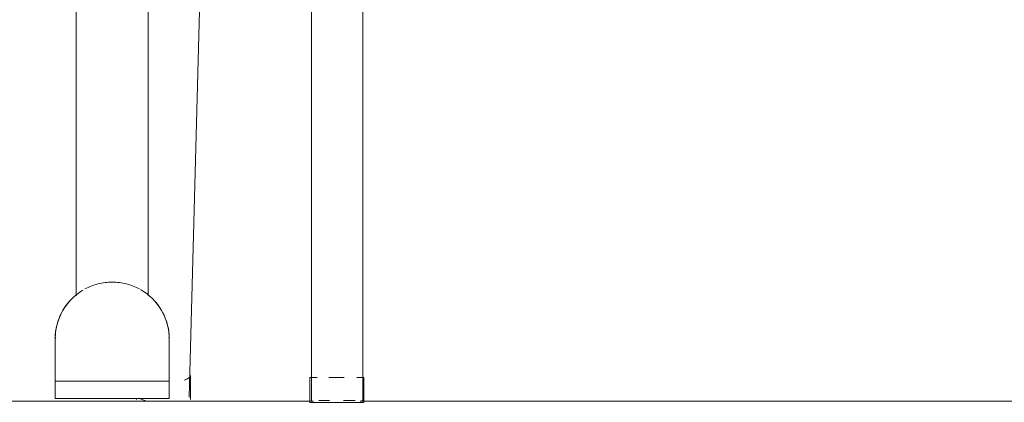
# Model space of a CAD drawing. Header units: metres. Extents: x 3.7 to 90.5, y -1.7 to 14.3.
# Tile 78 of 172: x 37.361 to 37.758, y 3.019 to 3.174. Entities that reach past the tile are written whole.
import ezdxf

# ---------------------------------------------------------------- set-up
doc = ezdxf.new("R2010")
doc.units = ezdxf.units.M
doc.layers.add('A-FLOR', color=7, linetype='Continuous', lineweight=18)
doc.layers.add('I-FURN', color=7, linetype='Continuous', lineweight=18)

# ---------------------------------------------------------------- blocks, each defined once
blk = doc.blocks.new('ConjuntoParaAlunoTamanho6 - CJA06_ConjuntoParaAlunoTamanho6-V7-Corte 1')
at = {"layer": 'I-FURN'}
for p, q in [((37.47889, 3.3982), (37.47889, 3.0202)), ((37.49959, 3.0202), (37.49959, 3.3982)), ((37.38326, 3.06213), (37.38396, 3.06273)), ((37.37562, 3.0312), (37.37562, 3.045)), ((37.37562, 3.045), (37.37562, 3.0312)), ((37.37562, 3.03067), (37.37562, 3.045)), ((37.37562, 3.0309), (37.37562, 3.03892)), ((37.37562, 3.03287), (37.37562, 3.03222)), ((37.4302, 3.02062), (37.4302, 3.03028)), ((37.4783, 3.02947), (37.4783, 3.02)), ((37.50007, 3.02), (37.50007, 3.02947)), ((37.40844, 3.02095), (37.40844, 3.02062))]:
    blk.add_line(p, q, dxfattribs=at)
at = {"layer": 'I-FURN', "flags": 128}
for points in [[(37.38073, 3.05946), (37.38132, 3.06017), (37.38194, 3.06085)], [(37.37562, 3.045), (37.37563, 3.04592), (37.37569, 3.04684), (37.37578, 3.04775), (37.37591, 3.04866), (37.37607, 3.04957), (37.37628, 3.05047), (37.37651, 3.05136), (37.37678, 3.05224), (37.37709, 3.0531), (37.37743, 3.05396), (37.37781, 3.0548), (37.37822, 3.05562)], [(37.37562, 3.03892), (37.37562, 3.04044), (37.37562, 3.04196), (37.37562, 3.04348), (37.37562, 3.045)], [(37.37562, 3.04495), (37.37562, 3.04488), (37.37562, 3.04478), (37.37562, 3.04466), (37.37562, 3.04451), (37.37562, 3.04434), (37.37562, 3.04414), (37.37562, 3.04391), (37.37562, 3.04366), (37.37562, 3.04338), (37.37562, 3.04308)], [(37.37562, 3.04299), (37.37562, 3.0433), (37.37562, 3.04359), (37.37562, 3.04384), (37.37562, 3.04408), (37.37562, 3.04429), (37.37562, 3.04447), (37.37562, 3.04462), (37.37562, 3.04475), (37.37562, 3.04485), (37.37562, 3.04493)], [(37.37562, 3.03883), (37.37562, 3.0383), (37.37562, 3.03775), (37.37562, 3.03719), (37.37562, 3.03661), (37.37562, 3.03601), (37.37562, 3.03541), (37.37562, 3.03479)], [(37.37562, 3.03524), (37.37562, 3.03585), (37.37562, 3.03645), (37.37562, 3.03703), (37.37562, 3.0376), (37.37562, 3.03815), (37.37562, 3.03869)], [(37.37562, 3.03204), (37.37562, 3.0327), (37.37562, 3.03335)]]:
    blk.add_lwpolyline(points, dxfattribs=at)
at = {"layer": 'I-FURN'}
blk.add_arc((37.39862, 3.045), 0.023, 140.2291, 144, dxfattribs=at)
blk.add_ellipse((37.41932, 3.02062), major_axis=(0.01088, 0), ratio=0.258819, start_param=3.021252, end_param=3.141593, dxfattribs=at)
for points in [[(37.38037, 3.059), (37.38068, 3.0594), (37.38099, 3.05979), (37.38132, 3.06017)], [(37.37612, 3.04978), (37.37655, 3.0518), (37.37725, 3.05376), (37.3782, 3.05559)], [(37.37599, 3.04911), (37.37602, 3.04931), (37.37607, 3.04954), (37.37612, 3.04978)]]:
    blk.add_open_spline(points, degree=3, dxfattribs=at)
blk = doc.blocks.new('ConjuntoParaAlunoTamanho6 - CJA06_ConjuntoParaAlunoTamanho6-V11-Corte 1')
at = {"layer": 'I-FURN'}
for p, q in [((37.38412, 3.73726), (37.38412, 3.06245)), ((37.38412, 3.73726), (37.38412, 3.06245)), ((37.41312, 3.06263), (37.41312, 3.72893)), ((37.41312, 3.63085), (37.41312, 3.06263)), ((37.47889, 3.3982), (37.47889, 3.0202)), ((37.49959, 3.0202), (37.49959, 3.3982)), ((37.42958, 3.02156), (37.43925, 3.379)), ((37.38326, 3.06213), (37.38396, 3.06273)), ((37.41288, 3.06304), (37.41359, 3.06245)), ((37.37562, 3.0312), (37.37562, 3.045)), ((37.37562, 3.045), (37.37562, 3.028)), ((37.37562, 3.03067), (37.37562, 3.045)), ((37.42162, 3.045), (37.42162, 3.0312)), ((37.42162, 3.045), (37.42162, 3.03067)), ((37.42162, 3.028), (37.42162, 3.045)), ((37.37562, 3.0309), (37.37562, 3.03892)), ((37.42162, 3.03892), (37.42162, 3.0309)), ((37.4302, 3.02062), (37.4302, 3.03028)), ((37.4783, 3.02947), (37.4783, 3.01947)), ((37.4783, 3.02947), (37.48129, 3.02947)), ((37.48593, 3.02947), (37.48918, 3.02947)), ((37.48925, 3.02947), (37.49211, 3.02947)), ((37.49717, 3.02947), (37.50007, 3.02947)), ((37.50007, 3.01947), (37.50007, 3.02947)), ((37.37562, 3.028), (37.37562, 3.021)), ((37.37562, 3.028), (37.42162, 3.028)), ((37.37562, 3.028), (37.37562, 3.021)), ((37.42162, 3.021), (37.42162, 3.028)), ((37.42162, 3.021), (37.42162, 3.028)), ((37.42162, 3.021), (37.37562, 3.021)), ((37.40844, 3.02095), (37.40844, 3.02062)), ((37.37662, 3.02), (37.37812, 3.02)), ((37.37662, 3.02), (37.42062, 3.02)), ((37.37662, 3.02), (37.37862, 3.02)), ((37.37662, 3.02), (37.42062, 3.02)), ((37.41862, 3.02), (37.42062, 3.02)), ((37.41912, 3.02), (37.42062, 3.02)), ((37.48918, 3.01947), (37.4783, 3.01947)), ((37.48619, 3.0202), (37.48192, 3.0202)), ((37.50007, 3.01947), (37.48918, 3.01947)), ((37.49656, 3.0202), (37.49187, 3.0202)), ((37.49959, 3.0202), (37.49926, 3.0202))]:
    blk.add_line(p, q, dxfattribs=at)
at = {"layer": 'I-FURN', "flags": 128}
for points in [[(37.37963, 3.05799), (37.38017, 3.05874), (37.38073, 3.05946), (37.38132, 3.06017), (37.38194, 3.06085)], [(37.41558, 3.06054), (37.41618, 3.05985), (37.41676, 3.05913), (37.41731, 3.05839), (37.41783, 3.05764)], [(37.37562, 3.045), (37.37563, 3.04592), (37.37569, 3.04684), (37.37578, 3.04775), (37.37591, 3.04866), (37.37607, 3.04957), (37.37628, 3.05047), (37.37651, 3.05136), (37.37678, 3.05224), (37.37709, 3.0531), (37.37743, 3.05396), (37.37781, 3.0548), (37.37822, 3.05562)], [(37.41878, 3.05606), (37.41921, 3.05524), (37.4196, 3.05441), (37.41996, 3.05357), (37.42029, 3.0527), (37.42058, 3.05183), (37.42083, 3.05095), (37.42105, 3.05006), (37.42124, 3.04915), (37.42139, 3.04825), (37.4215, 3.04733), (37.42157, 3.04642), (37.42161, 3.0455), (37.42162, 3.045)], [(37.37562, 3.04231), (37.37562, 3.04266), (37.37562, 3.04299), (37.37562, 3.0433), (37.37562, 3.04359), (37.37562, 3.04384), (37.37562, 3.04408), (37.37562, 3.04429), (37.37562, 3.04447), (37.37562, 3.04462), (37.37562, 3.04475), (37.37562, 3.04485), (37.37562, 3.04493), (37.37562, 3.04498), (37.37562, 3.045)], [(37.37562, 3.045), (37.37562, 3.04499), (37.37562, 3.04495), (37.37562, 3.04488), (37.37562, 3.04478), (37.37562, 3.04466), (37.37562, 3.04451), (37.37562, 3.04434), (37.37562, 3.04414), (37.37562, 3.04391), (37.37562, 3.04366), (37.37562, 3.04338), (37.37562, 3.04308), (37.37562, 3.04275), (37.37562, 3.0424), (37.37562, 3.04203), (37.37562, 3.04164), (37.37562, 3.04122), (37.37562, 3.04078), (37.37562, 3.04032), (37.37562, 3.03984), (37.37562, 3.03935), (37.37562, 3.03883), (37.37562, 3.0383), (37.37562, 3.03775), (37.37562, 3.03719), (37.37562, 3.03661), (37.37562, 3.03601), (37.37562, 3.03541), (37.37562, 3.03479), (37.37562, 3.03416), (37.37562, 3.03352), (37.37562, 3.03287), (37.37562, 3.03222), (37.37562, 3.03156), (37.37562, 3.03089), (37.37562, 3.03022), (37.37562, 3.02954), (37.37562, 3.02886), (37.37562, 3.02818), (37.37562, 3.028)], [(37.37562, 3.03892), (37.37562, 3.04044), (37.37562, 3.04196), (37.37562, 3.04348), (37.37562, 3.045)], [(37.42162, 3.045), (37.42162, 3.04499), (37.42162, 3.04495), (37.42162, 3.04488), (37.42162, 3.04478), (37.42162, 3.04466), (37.42162, 3.04451), (37.42162, 3.04434), (37.42162, 3.04414), (37.42162, 3.04391), (37.42162, 3.04366), (37.42162, 3.04338), (37.42162, 3.04308), (37.42162, 3.04275), (37.42162, 3.0424)], [(37.42162, 3.028), (37.42162, 3.02868), (37.42162, 3.02936), (37.42162, 3.03004), (37.42162, 3.03071), (37.42162, 3.03138), (37.42162, 3.03204), (37.42162, 3.0327), (37.42162, 3.03335), (37.42162, 3.03399), (37.42162, 3.03462), (37.42162, 3.03524), (37.42162, 3.03585), (37.42162, 3.03645), (37.42162, 3.03703), (37.42162, 3.0376), (37.42162, 3.03815), (37.42162, 3.03869), (37.42162, 3.03921), (37.42162, 3.03971), (37.42162, 3.0402), (37.42162, 3.04066), (37.42162, 3.0411), (37.42162, 3.04153), (37.42162, 3.04193), (37.42162, 3.04231), (37.42162, 3.04266), (37.42162, 3.04299), (37.42162, 3.0433), (37.42162, 3.04359), (37.42162, 3.04384), (37.42162, 3.04408), (37.42162, 3.04429), (37.42162, 3.04447), (37.42162, 3.04462), (37.42162, 3.04475), (37.42162, 3.04485), (37.42162, 3.04493), (37.42162, 3.04498), (37.42162, 3.045)], [(37.42162, 3.045), (37.42162, 3.04348), (37.42162, 3.04196), (37.42162, 3.04044), (37.42162, 3.03892)], [(37.37562, 3.03462), (37.37562, 3.03524), (37.37562, 3.03585), (37.37562, 3.03645), (37.37562, 3.03703), (37.37562, 3.0376), (37.37562, 3.03815), (37.37562, 3.03869)], [(37.42162, 3.03883), (37.42162, 3.0383), (37.42162, 3.03775), (37.42162, 3.03719), (37.42162, 3.03661), (37.42162, 3.03601), (37.42162, 3.03541), (37.42162, 3.03479)], [(37.37562, 3.03204), (37.37562, 3.0327), (37.37562, 3.03335), (37.37562, 3.03399)], [(37.42162, 3.03352), (37.42162, 3.03287), (37.42162, 3.03222)], [(37.41912, 3.02), (37.40887, 3.02), (37.39862, 3.02), (37.38837, 3.02), (37.37812, 3.02)], [(37.37862, 3.02), (37.38862, 3.02), (37.39862, 3.02), (37.40862, 3.02), (37.41862, 3.02)]]:
    blk.add_lwpolyline(points, dxfattribs=at)
at = {"layer": 'I-FURN'}
for start, end in [(121.0097, 180), (0, 60.4912), (33.5376, 39.771)]:
    blk.add_arc((37.39862, 3.045), 0.023, start, end, dxfattribs=at)
for centre, major_axis, ratio, start_param, end_param in [((37.37862, 3.045), (0.003, 0), 0.71806, 2.748894, 3.141593), ((37.41862, 3.045), (0.003, 0), 0.71806, 0, 0.392699), ((37.41932, 3.03028), (0.01088, 0), 0.258819, 5.586238, 6.283185), ((37.41932, 3.02062), (0.01088, 0), 0.258819, 3.021252, 3.141593), ((37.41923, 3.02184), (-0.01035, 0.00028), 0.252823, 0.475151, 0.932778), ((37.41923, 3.02184), (-0.01035, 0.00028), 0.252823, 3.141593, 3.148435)]:
    blk.add_ellipse(centre, major_axis=major_axis, ratio=ratio, start_param=start_param, end_param=end_param, dxfattribs=at)
for points in [[(37.40962, 3.0652), (37.40798, 3.06609), (37.40445, 3.06747), (37.39862, 3.06821), (37.39278, 3.06747), (37.38925, 3.06609), (37.38761, 3.0652)], [(37.37901, 3.05702), (37.37935, 3.05757), (37.38008, 3.05866), (37.38089, 3.05967), (37.38132, 3.06017)], [(37.41591, 3.06017), (37.41634, 3.05967), (37.41716, 3.05866), (37.41789, 3.05757), (37.41823, 3.05702)], [(37.37612, 3.04978), (37.37655, 3.0518), (37.37725, 3.05376), (37.3782, 3.05559)], [(37.41903, 3.05559), (37.41998, 3.05376), (37.42068, 3.0518), (37.42111, 3.04978)], [(37.3758, 3.04788), (37.37581, 3.04801), (37.37587, 3.04847), (37.37602, 3.04929), (37.37612, 3.04978)], [(37.42111, 3.04978), (37.42122, 3.04929), (37.42136, 3.04847), (37.42142, 3.04801), (37.42144, 3.04788)], [(37.37562, 3.045), (37.37562, 3.04524), (37.37562, 3.04572), (37.37566, 3.04644), (37.37571, 3.04716), (37.37577, 3.04764), (37.3758, 3.04788)]]:
    blk.add_open_spline(points, degree=3, dxfattribs=at)
blk.add_open_spline([(37.42144, 3.04788), (37.4215, 3.0474), (37.42156, 3.04668), (37.42161, 3.04572), (37.42162, 3.04524), (37.42162, 3.045)], degree=3, knots=[0, 0, 0, 0, 0.5, 0.75, 1, 1, 1, 1], dxfattribs=at)
blk = doc.blocks.new('4 GRE - ESCOLA DE CINEMA E AUDIOVISUAL CINE REX R07_rvt-1-Corte 1')
at = {"layer": 'A-FLOR'}
for p, q in [((37.47976, 3.02), (37.24287, 3.02)), ((37.84687, 3.02), (37.49861, 3.02))]:
    blk.add_line(p, q, dxfattribs=at)
at = {"layer": 'I-FURN', "lineweight": 18}
for name in ['ConjuntoParaAlunoTamanho6 - CJA06_ConjuntoParaAlunoTamanho6-V7-Corte 1', 'ConjuntoParaAlunoTamanho6 - CJA06_ConjuntoParaAlunoTamanho6-V7-Corte 1', 'ConjuntoParaAlunoTamanho6 - CJA06_ConjuntoParaAlunoTamanho6-V11-Corte 1']:
    blk.add_blockref(name, (0, 0), dxfattribs=at)

msp = doc.modelspace()

# ---------------------------------------------------------------- block references
at = {"lineweight": 5}
msp.add_blockref('4 GRE - ESCOLA DE CINEMA E AUDIOVISUAL CINE REX R07_rvt-1-Corte 1', (0, 0), dxfattribs=at)

doc.saveas('drawing.dxf')
